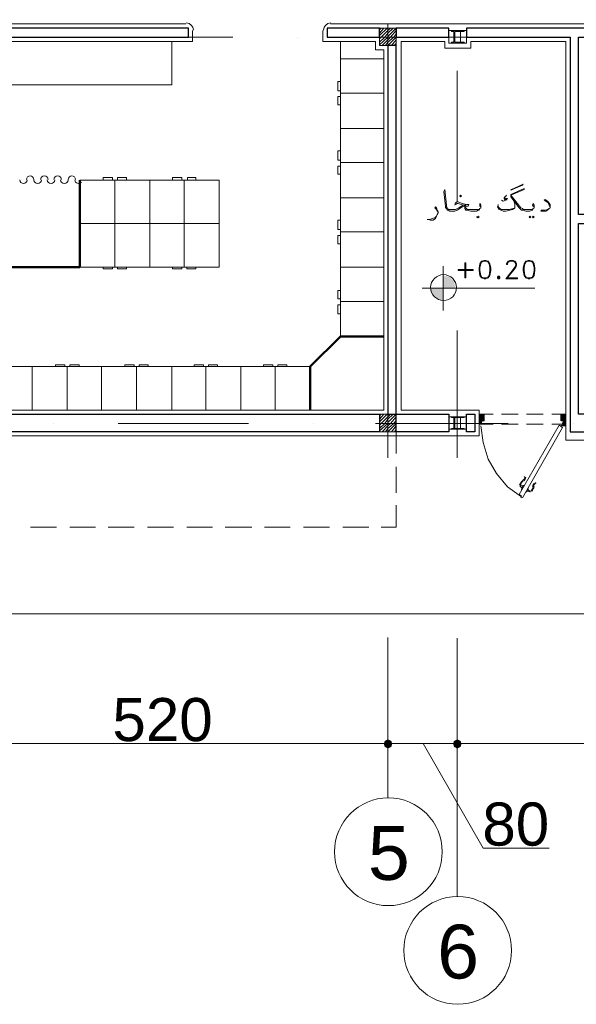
# Model space of a CAD drawing. Header units: metres. Extents: x -35.1 to 33.7, y -25.5 to 18.2.
# Tile 14 of 36: x 1.2 to 7.6, y -25.5 to -14.1. Entities that reach past the tile are written whole.
import ezdxf

# ---------------------------------------------------------------- set-up
doc = ezdxf.new("R2010")
doc.units = ezdxf.units.M
doc.header["$MEASUREMENT"] = 0
for name, color, linetype in [('PDF_ax', 7, 'Continuous'), ('PDF_column', 7, 'Continuous'), ('PDF_dim', 7, 'Continuous'), ('PDF_door', 7, 'Continuous'), ('PDF_furn', 7, 'Continuous'), ('PDF_khatchin', 7, 'Continuous'), ('PDF_Layer5', 7, 'Continuous'), ('PDF_Text', 7, 'Continuous'), ('PDF_textt', 7, 'Continuous'), ('PDF_W', 7, 'Continuous'), ('PDF_wall', 7, 'Continuous'), ('PDF_wall-partishen', 7, 'Continuous')]:
    doc.layers.add(name, color=color, linetype=linetype)
doc.styles.add('PDF Arial', font='arial.ttf')

msp = doc.modelspace()

# ---------------------------------------------------------------- hatches: boundary and pattern name
at = {"layer": 'PDF_door', "transparency": 33554559}
msp.add_hatch(color=256, dxfattribs=at).paths.add_polyline_path([(7.481, -18.793), (7.472, -18.793), (7.472, -18.803), (7.481, -18.803)])
at = {"layer": 'PDF_textt', "transparency": 33554559}
h = msp.add_hatch(color=256, dxfattribs=at)
h.paths.add_polyline_path([(6.085, -17.358), (6.085, -17.214), (5.94, -17.214), (5.96, -17.281), (6.017, -17.339)])
h.paths.add_polyline_path([(6.085, -17.069), (6.085, -17.214), (6.229, -17.214), (6.21, -17.137), (6.162, -17.089)])
at = {"layer": 'PDF_W', "transparency": 33554559}
for points in [[(5.488, -22.501), (5.497, -22.463), (5.488, -22.434), (5.449, -22.415), (5.411, -22.434), (5.401, -22.463), (5.411, -22.501), (5.449, -22.521)], [(6.287, -22.501), (6.297, -22.463), (6.287, -22.434), (6.248, -22.415), (6.21, -22.434), (6.2, -22.463), (6.21, -22.501), (6.248, -22.521)]]:
    msp.add_hatch(color=256, dxfattribs=at).paths.add_polyline_path(points)

# ---------------------------------------------------------------- linework, layer by layer
at = {"layer": 'PDF_ax', "lineweight": 9}
for points in [[(1.404, -14.324), (1.404, -14.324)], [(2.155, -14.324), (3.658, -14.324)], [(4.409, -14.324), (4.409, -14.324)], [(5.16, -14.324), (6.653, -14.324)], [(7.404, -14.324), (7.404, -14.324)], [(5.449, -14.575), (5.449, -16.077)], [(6.248, -14.71), (6.248, -16.212)], [(5.449, -16.828), (5.449, -16.828)], [(6.248, -16.954), (6.248, -16.954)], [(5.449, -17.58), (5.449, -19.169)], [(6.248, -17.705), (6.248, -19.169)], [(1.587, -18.774), (1.587, -18.774)], [(2.338, -18.774), (3.841, -18.774)], [(4.592, -18.774), (4.592, -18.774)], [(5.334, -18.774), (6.836, -18.774)], [(7.587, -18.774), (7.587, -18.774)], [(5.449, -21.24), (5.449, -23.089)], [(6.248, -21.249), (6.248, -24.225)]]:
    msp.add_lwpolyline(points, dxfattribs=at)
for centre in [(5.454, -23.71), (6.253, -24.846)]:
    msp.add_circle(centre, 0.621, dxfattribs=at)
at = {"layer": 'PDF_column', "lineweight": 18}
for points in [[(5.449, -14.17), (5.449, -14.469)], [(5.353, -14.238), (5.372, -14.218)], [(5.353, -14.276), (5.401, -14.218)], [(5.353, -14.305), (5.439, -14.218)], [(5.353, -14.344), (5.372, -14.324), (5.449, -14.247), (5.478, -14.218)], [(5.353, -14.382), (5.411, -14.324), (5.449, -14.276), (5.507, -14.218)], [(5.353, -14.411), (5.449, -14.324), (5.449, -14.315), (5.545, -14.218)], [(5.382, -14.421), (5.449, -14.353), (5.478, -14.324), (5.545, -14.247)], [(5.42, -14.421), (5.449, -14.382), (5.516, -14.324), (5.545, -14.286)], [(5.603, -14.324), (5.305, -14.324)], [(5.449, -14.421), (5.545, -14.324)], [(5.488, -14.421), (5.545, -14.353)], [(5.526, -14.421), (5.545, -14.392)], [(5.353, -18.687), (5.372, -18.668)], [(5.353, -18.726), (5.401, -18.668)], [(5.353, -18.755), (5.439, -18.668)], [(5.353, -18.793), (5.372, -18.774), (5.449, -18.697), (5.478, -18.668)], [(5.353, -18.832), (5.411, -18.774), (5.449, -18.726), (5.507, -18.668)], [(5.353, -18.861), (5.449, -18.774), (5.449, -18.764), (5.545, -18.668)], [(5.382, -18.87), (5.449, -18.803), (5.478, -18.774), (5.545, -18.697)], [(5.449, -18.62), (5.449, -18.918)], [(5.603, -18.774), (5.305, -18.774)], [(5.42, -18.87), (5.449, -18.832), (5.516, -18.774), (5.545, -18.735)], [(5.449, -18.87), (5.545, -18.774)], [(5.488, -18.87), (5.545, -18.803)], [(5.526, -18.87), (5.545, -18.841)]]:
    msp.add_lwpolyline(points, dxfattribs=at)
for points in [[(5.545, -14.421), (5.353, -14.421), (5.353, -14.218), (5.545, -14.218)], [(6.152, -14.247), (6.354, -14.247), (6.354, -14.392), (6.152, -14.392)], [(6.21, -14.382), (6.181, -14.382), (6.181, -14.392), (6.248, -14.392), (6.248, -14.382), (6.22, -14.382), (6.22, -14.257), (6.248, -14.257), (6.248, -14.247), (6.181, -14.247), (6.181, -14.257), (6.21, -14.257)], [(6.287, -14.382), (6.248, -14.382), (6.248, -14.392), (6.326, -14.392), (6.326, -14.382), (6.287, -14.382), (6.287, -14.257), (6.326, -14.257), (6.326, -14.247), (6.248, -14.247), (6.248, -14.257), (6.287, -14.257)], [(5.545, -18.87), (5.353, -18.87), (5.353, -18.668), (5.545, -18.668)], [(6.152, -18.697), (6.354, -18.697), (6.354, -18.841), (6.152, -18.841)], [(6.21, -18.832), (6.181, -18.832), (6.181, -18.841), (6.248, -18.841), (6.248, -18.832), (6.22, -18.832), (6.22, -18.707), (6.248, -18.707), (6.248, -18.697), (6.181, -18.697), (6.181, -18.707), (6.21, -18.707)], [(6.287, -18.832), (6.248, -18.832), (6.248, -18.841), (6.326, -18.841), (6.326, -18.832), (6.287, -18.832), (6.287, -18.707), (6.326, -18.707), (6.326, -18.697), (6.248, -18.697), (6.248, -18.707), (6.287, -18.707)]]:
    msp.add_lwpolyline(points, close=True, dxfattribs=at)
at = {"layer": 'PDF_dim', "lineweight": 20}
for points in [[(5.449, -22.53), (5.449, -21.307)], [(6.248, -22.53), (6.248, -22.02)]]:
    msp.add_lwpolyline(points, close=True, dxfattribs=at)
for points in [[(5.353, -22.463), (0.354, -22.463)], [(6.152, -22.463), (5.545, -22.463)], [(5.854, -22.463), (6.547, -23.667), (7.308, -23.667)], [(12.152, -22.463), (6.354, -22.463)]]:
    msp.add_lwpolyline(points, dxfattribs=at)
at = {"layer": 'PDF_door', "lineweight": 18}
for points in [[(6.518, -18.784), (6.499, -18.784), (6.499, -18.668), (6.547, -18.668)], [(6.557, -18.678), (6.557, -18.745)], [(7.443, -18.678), (7.443, -18.745)], [(7.481, -18.784), (7.501, -18.784), (7.501, -18.668), (7.452, -18.668)], [(6.518, -18.803), (6.547, -18.995), (6.605, -19.188), (6.701, -19.352), (6.826, -19.506), (6.99, -19.622)], [(6.528, -18.755), (6.528, -18.774)], [(6.547, -18.745), (6.537, -18.745)], [(7, -19.631), (7.462, -18.822), (7.423, -18.793), (6.961, -19.593), (6.99, -19.612), (6.98, -19.622), (6.99, -19.631)], [(7.423, -18.803), (7.423, -18.803)], [(7.452, -18.745), (7.462, -18.745)], [(7.472, -18.755), (7.472, -18.774)], [(6.99, -19.622), (6.99, -19.622)]]:
    msp.add_lwpolyline(points, dxfattribs=at)
at = {"layer": 'PDF_door', "lineweight": 0}
for points in [[(6.557, -18.678), (6.547, -18.668), (6.557, -18.687), (6.537, -18.668), (6.499, -18.707), (6.537, -18.745), (6.499, -18.716), (6.547, -18.668), (6.499, -18.726), (6.557, -18.678), (6.499, -18.735), (6.528, -18.764), (6.509, -18.784)], [(6.557, -18.745), (6.499, -18.687), (6.557, -18.735), (6.547, -18.745), (6.499, -18.697), (6.528, -18.668), (6.557, -18.697), (6.499, -18.755), (6.528, -18.784)], [(6.509, -18.668), (6.557, -18.716), (6.499, -18.774), (6.557, -18.726), (6.537, -18.745)], [(6.557, -18.687), (6.499, -18.745), (6.528, -18.774), (6.518, -18.784), (6.499, -18.764), (6.557, -18.707), (6.518, -18.668), (6.499, -18.687), (6.509, -18.668), (6.499, -18.678), (6.557, -18.726), (6.499, -18.668)], [(7.462, -18.668), (7.501, -18.707), (7.462, -18.745), (7.501, -18.716), (7.452, -18.668), (7.501, -18.726), (7.443, -18.678), (7.501, -18.735), (7.472, -18.764), (7.491, -18.784)], [(7.443, -18.745), (7.501, -18.687), (7.443, -18.735), (7.452, -18.745), (7.501, -18.697), (7.472, -18.668), (7.443, -18.697), (7.501, -18.755), (7.472, -18.784), (7.481, -18.784)], [(7.443, -18.687), (7.501, -18.745), (7.472, -18.774), (7.481, -18.784), (7.501, -18.764), (7.443, -18.707), (7.481, -18.668), (7.501, -18.687), (7.491, -18.668), (7.501, -18.678), (7.443, -18.726), (7.501, -18.668)], [(7.491, -18.668), (7.443, -18.716), (7.501, -18.774), (7.472, -18.745), (7.443, -18.726), (7.462, -18.745)], [(7.462, -18.668), (7.443, -18.687), (7.462, -18.668)], [(7.452, -18.668), (7.443, -18.678)], [(6.499, -18.726), (6.528, -18.755), (6.499, -18.726)], [(6.528, -18.755), (6.499, -18.784)], [(6.499, -18.774), (6.509, -18.784), (6.499, -18.774)], [(7.452, -18.803), (7.443, -18.793), (7.452, -18.803)], [(7.462, -18.784), (7.462, -18.764), (7.462, -18.784)], [(7.501, -18.726), (7.472, -18.755), (7.501, -18.726)], [(7.472, -18.755), (7.501, -18.784)], [(7.481, -18.803), (7.481, -18.793), (7.472, -18.793), (7.472, -18.803)], [(7.501, -18.774), (7.491, -18.784), (7.501, -18.774)]]:
    msp.add_lwpolyline(points, dxfattribs=at)
msp.add_lwpolyline([(7.479, -18.796, -0.414188), (7.462, -18.803), (7.462, -18.793, 0.414193), (7.471, -18.791)], format="xyb", dxfattribs=at)
msp.add_lwpolyline([(7.472, -18.803), (7.481, -18.803), (7.472, -18.803)], close=True, dxfattribs=at)
at = {"layer": 'PDF_door', "lineweight": 5}
for points in [[(6.98, -19.506), (6.98, -19.496, -0.361433), (6.972, -19.477)], [(7.009, -19.434, 0.099026), (6.99, -19.455, 0.092322), (6.981, -19.48)], [(7.098, -19.548, 0.092349), (7.115, -19.528, 0.098999), (7.124, -19.501)], [(7.108, -19.554, 0.130791), (7.133, -19.502, -0.014536), (7.133, -19.507)]]:
    msp.add_lwpolyline(points, format="xyb", dxfattribs=at)
for points in [[(6.98, -19.487), (6.98, -19.496), (6.971, -19.506)], [(7.009, -19.487), (6.99, -19.535), (6.99, -19.544)], [(7.019, -19.487), (7.019, -19.496)], [(7.038, -19.564), (7.038, -19.573)], [(7.067, -19.516), (7.067, -19.525), (7.048, -19.564)], [(7.086, -19.554), (7.077, -19.554), (7.077, -19.564), (7.077, -19.554)]]:
    msp.add_lwpolyline(points, dxfattribs=at)
at = {"layer": 'PDF_door', "lineweight": 18}
msp.add_circle((7.486, -18.798), 0.00482, dxfattribs=at)
at = {"layer": 'PDF_door', "lineweight": 0}
msp.add_circle((7.486, -18.798), 0.00482, dxfattribs=at)
at = {"layer": 'PDF_door', "lineweight": 18}
for centre, radius, start, end in [((1.245, -15.966), 0.0433, 183.9276, 356.078), ((1.322, -15.966), 0.0433, 3.922, 176.078), ((1.409, -15.966), 0.0433, 183.9276, 356.078), ((1.486, -15.966), 0.0433, 3.922, 176.078), ((1.563, -15.966), 0.0433, 183.9276, 356.078), ((1.64, -15.966), 0.0433, 3.922, 176.078), ((1.717, -15.966), 0.0433, 183.9276, 356.078), ((1.804, -15.966), 0.0433, 3.922, 176.078), ((1.881, -15.966), 0.0433, 183.9276, 321.0038), ((6.552, -18.673), 0.00482, 0.0003, 89.9997), ((7.457, -18.673), 0.00482, 90.0003, 179.9997), ((6.523, -18.769), 0.00482, 270.0003, 359.9997), ((6.542, -18.75), 0.00482, 90.0003, 179.9997), ((6.552, -18.74), 0.00482, 270.0003, 359.9997), ((7.457, -18.74), 0.00482, 180.0003, 269.9997), ((7.467, -18.75), 0.00482, 0.0003, 89.9997), ((7.486, -18.769), 0.00482, 180.0063, 269.9994)]:
    msp.add_arc(centre, radius, start, end, dxfattribs=at)
at = {"layer": 'PDF_door', "lineweight": 0}
for centre, radius, start, end in [((7.476, -18.779), 0.0144, 179.9999, 270.0001), ((7.476, -18.779), 0.00482, 180.0003, 269.9997), ((7.476, -18.798), 0.00482, 128.779, 149.9982), ((7.486, -18.788), 0.00482, 0.0003, 89.9997)]:
    msp.add_arc(centre, radius, start, end, dxfattribs=at)
at = {"layer": 'PDF_door', "lineweight": 5}
for centre, radius, start, end in [((6.976, -19.386), 0.053, 307.3812, 352.6172), ((6.976, -19.386), 0.0626, 307.3812, 352.6171), ((7.024, -19.395), 0.00482, 352.6163, 172.6177), ((7.072, -19.52), 0.111, 130.7153, 160.5158), ((6.956, -19.54), 0.0433, 30.0583, 61.8696), ((7.014, -19.453), 0.0433, 238.1342, 269.9505), ((7.053, -19.492), 0.0819, 127.3816, 130.7145), ((7.178, -19.511), 0.0626, 127.3812, 172.6171), ((7.178, -19.511), 0.053, 127.3812, 172.6172), ((7.149, -19.463), 0.00482, 307.3822, 127.3802), ((7.053, -19.597), 0.0433, 58.1287, 89.9449), ((7.101, -19.511), 0.0433, 210.0646, 241.8744), ((7.091, -19.549), 0.0144, 240.007, 319.4827)]:
    msp.add_arc(centre, radius, start, end, dxfattribs=at)
at = {"layer": 'PDF_furn', "lineweight": 9}
msp.add_lwpolyline([(-22.096, 12.421), (-22.096, 13.828), (28.747, 13.828), (28.747, -9.971), (20.849, -9.971), (20.849, -20.97), (-22.096, -20.97), (-22.096, -7.881)], dxfattribs=at)
at = {"layer": 'PDF_furn', "lineweight": 18}
for points in [[(2.955, -14.373), (2.955, -14.873), (-2.949, -14.873), (-2.949, -14.373)], [(4.9, -17.772), (4.9, -14.373)], [(5.545, -14.324), (5.545, -14.324)], [(5.401, -14.575), (4.9, -14.575)], [(5.401, -14.97), (4.9, -14.97)], [(5.401, -15.374), (4.9, -15.374)], [(5.401, -15.769), (4.9, -15.769)], [(1.895, -16.973), (3.504, -16.973), (3.504, -15.971), (1.895, -15.971)], [(2.3, -16.973), (2.3, -15.971)], [(2.704, -16.973), (2.704, -15.971)], [(3.099, -16.973), (3.099, -15.971)], [(5.401, -16.174), (4.9, -16.174)], [(1.895, -16.472), (3.504, -16.472)], [(5.401, -16.568), (4.9, -16.568)], [(5.401, -16.973), (4.9, -16.973)], [(5.401, -17.368), (4.9, -17.368)], [(4.553, -18.119), (-7.553, -18.119)], [(1.346, -18.119), (1.346, -18.62)], [(1.751, -18.119), (1.751, -18.62)], [(2.146, -18.119), (2.146, -18.62)], [(2.55, -18.119), (2.55, -18.62)], [(2.955, -18.119), (2.955, -18.62)], [(3.349, -18.119), (3.349, -18.62)], [(3.754, -18.119), (3.754, -18.62)], [(4.149, -18.119), (4.149, -18.62)]]:
    msp.add_lwpolyline(points, dxfattribs=at)
for points in [[(4.9, -14.941), (4.9, -14.835), (4.871, -14.835), (4.871, -14.941)], [(4.9, -15.008), (4.9, -15.104), (4.871, -15.104), (4.871, -15.008)], [(4.9, -15.74), (4.9, -15.634), (4.871, -15.634), (4.871, -15.74)], [(4.9, -15.808), (4.9, -15.904), (4.871, -15.904), (4.871, -15.808)], [(2.271, -15.971), (2.165, -15.971), (2.165, -15.942), (2.271, -15.942)], [(2.329, -15.971), (2.435, -15.971), (2.435, -15.942), (2.329, -15.942)], [(3.07, -15.971), (2.964, -15.971), (2.964, -15.942), (3.07, -15.942)], [(3.138, -15.971), (3.234, -15.971), (3.234, -15.942), (3.138, -15.942)], [(4.9, -16.54), (4.9, -16.434), (4.871, -16.434), (4.871, -16.54)], [(4.9, -16.607), (4.9, -16.703), (4.871, -16.703), (4.871, -16.607)], [(2.271, -16.973), (2.165, -16.973), (2.165, -16.992), (2.271, -16.992)], [(2.329, -16.973), (2.435, -16.973), (2.435, -16.992), (2.329, -16.992)], [(3.07, -16.973), (2.964, -16.973), (2.964, -16.992), (3.07, -16.992)], [(3.128, -16.973), (3.234, -16.973), (3.234, -16.992), (3.128, -16.992)], [(4.9, -17.339), (4.9, -17.243), (4.871, -17.243), (4.871, -17.339)], [(4.9, -17.406), (4.9, -17.512), (4.871, -17.512), (4.871, -17.406)], [(1.722, -18.119), (1.616, -18.119), (1.616, -18.1), (1.722, -18.1)], [(1.78, -18.119), (1.886, -18.119), (1.886, -18.1), (1.78, -18.1)], [(2.521, -18.119), (2.415, -18.119), (2.415, -18.1), (2.521, -18.1)], [(2.579, -18.119), (2.685, -18.119), (2.685, -18.1), (2.579, -18.1)], [(3.321, -18.119), (3.215, -18.119), (3.215, -18.1), (3.321, -18.1)], [(3.378, -18.119), (3.484, -18.119), (3.484, -18.1), (3.378, -18.1)], [(4.12, -18.119), (4.014, -18.119), (4.014, -18.1), (4.12, -18.1)], [(4.178, -18.119), (4.284, -18.119), (4.284, -18.1), (4.178, -18.1)]]:
    msp.add_lwpolyline(points, close=True, dxfattribs=at)
at = {"layer": 'PDF_khatchin', "lineweight": 18}
for points in [[(6.499, -18.668), (6.663, -18.668)], [(6.759, -18.668), (6.952, -18.668)], [(7.048, -18.668), (7.24, -18.668)], [(7.337, -18.668), (7.501, -18.668)], [(6.499, -18.784), (6.663, -18.784)], [(6.759, -18.784), (6.952, -18.784)], [(7.048, -18.784), (7.24, -18.784)], [(7.337, -18.784), (7.501, -18.784)], [(5.545, -18.87), (5.545, -19.121)], [(5.545, -19.275), (5.545, -19.573)], [(5.372, -19.968), (5.545, -19.968), (5.545, -19.718)], [(1.327, -19.968), (1.625, -19.968)], [(1.78, -19.968), (2.078, -19.968)], [(2.223, -19.968), (2.521, -19.968)], [(2.675, -19.968), (2.974, -19.968)], [(3.128, -19.968), (3.427, -19.968)], [(3.571, -19.968), (3.879, -19.968)], [(4.024, -19.968), (4.322, -19.968)], [(4.476, -19.968), (4.775, -19.968)], [(4.929, -19.968), (5.228, -19.968)]]:
    msp.add_lwpolyline(points, dxfattribs=at)
at = {"layer": 'PDF_Layer5', "lineweight": 13}
for points in [[(3.195, -14.247), (3.195, -14.373), (0.402, -14.373), (0.402, -14.469), (0.104, -14.469), (0.104, -14.373), (-3.2, -14.373), (-3.2, -14.17), (3.118, -14.17)], [(4.785, -14.17), (8.82, -14.17), (9.976, -14.17), (10.322, -14.17), (11.478, -14.17), (12.316, -14.17)], [(-8.401, -18.62), (5.401, -18.62), (5.401, -14.469), (5.305, -14.469), (5.305, -14.373), (4.698, -14.373), (4.698, -14.247)], [(18.904, -18.967), (7.501, -18.967), (7.501, -14.373), (6.403, -14.373), (6.403, -14.45), (6.104, -14.45), (6.104, -14.373), (5.603, -14.373), (5.603, -18.62), (6.499, -18.62), (6.499, -18.918), (-13.852, -18.918)]]:
    msp.add_lwpolyline(points, dxfattribs=at)
for centre, start, end in [((3.123, -14.242), 0, 90), ((4.789, -14.242), 90, 180)]:
    msp.add_arc(centre, 0.0819, start, end, dxfattribs=at)
at = {"layer": 'PDF_textt', "lineweight": 20}
for points in [[(6.22, -16.26), (6.229, -16.231), (6.248, -16.222), (6.258, -16.222), (6.306, -16.241), (6.354, -16.251), (6.383, -16.251), (6.374, -16.27), (6.345, -16.27), (6.326, -16.27), (6.306, -16.279), (6.277, -16.299), (6.248, -16.318), (6.22, -16.328), (6.171, -16.328), (6.162, -16.328), (6.143, -16.318), (6.133, -16.318), (6.123, -16.299), (6.114, -16.289), (6.114, -16.27), (6.094, -16.106), (6.104, -16.077), (6.123, -16.26), (6.123, -16.279), (6.133, -16.289), (6.133, -16.299), (6.152, -16.308), (6.162, -16.308), (6.171, -16.308), (6.2, -16.308), (6.229, -16.308), (6.268, -16.289), (6.297, -16.27), (6.316, -16.26), (6.345, -16.26), (6.316, -16.26), (6.258, -16.241), (6.248, -16.241), (6.229, -16.251)], [(7.135, -16.289), (7.135, -16.279), (7.125, -16.27), (7.115, -16.26), (7.125, -16.241), (7.135, -16.26), (7.135, -16.27), (7.135, -16.279), (7.135, -16.289), (7.125, -16.299), (7.115, -16.318), (7.106, -16.318), (7.086, -16.328), (7.057, -16.328), (7.038, -16.328), (7.009, -16.318), (6.99, -16.318), (6.971, -16.299), (6.961, -16.289), (6.865, -16.164), (6.865, -16.135), (7.019, -16.068), (7.019, -16.077), (6.865, -16.145), (6.98, -16.289), (7, -16.299), (7.009, -16.308), (7.038, -16.308), (7.057, -16.308), (7.086, -16.308), (7.115, -16.308), (7.125, -16.299)], [(6.884, -16.183), (6.903, -16.222), (6.913, -16.251), (6.913, -16.27), (6.913, -16.279), (6.913, -16.289), (6.903, -16.299), (6.884, -16.308), (6.855, -16.318), (6.807, -16.328), (6.778, -16.328), (6.749, -16.318), (6.73, -16.308), (6.72, -16.289), (6.711, -16.279), (6.72, -16.26), (6.72, -16.251)], [(6.817, -16.145), (6.807, -16.154), (6.797, -16.164), (6.788, -16.174), (6.788, -16.183), (6.797, -16.193), (6.817, -16.193), (6.807, -16.202), (6.778, -16.212), (6.759, -16.202)], [(6.797, -16.164), (6.797, -16.174), (6.807, -16.183), (6.826, -16.183), (6.817, -16.193)], [(7.318, -16.279), (7.308, -16.26), (7.298, -16.231), (7.279, -16.222), (7.25, -16.202), (7.26, -16.193), (7.289, -16.212), (7.298, -16.222), (7.318, -16.251), (7.318, -16.279), (7.318, -16.289), (7.308, -16.299), (7.289, -16.318), (7.269, -16.328), (7.24, -16.328), (7.212, -16.328), (7.221, -16.318), (7.26, -16.318), (7.289, -16.308), (7.308, -16.299), (7.318, -16.289)], [(6.027, -16.337), (6.017, -16.328), (6.008, -16.308), (5.988, -16.289), (5.998, -16.279), (6.008, -16.289), (6.017, -16.318), (6.027, -16.337), (6.027, -16.347), (6.017, -16.366), (6.008, -16.385), (5.998, -16.414), (5.969, -16.434), (5.94, -16.434), (5.911, -16.424), (5.902, -16.424)], [(6.518, -16.289), (6.518, -16.279), (6.509, -16.27), (6.509, -16.26), (6.509, -16.241), (6.518, -16.26), (6.518, -16.27), (6.518, -16.279), (6.518, -16.289), (6.509, -16.299), (6.499, -16.318), (6.489, -16.318), (6.47, -16.328), (6.441, -16.328), (6.403, -16.328), (6.364, -16.318), (6.345, -16.318), (6.335, -16.299), (6.335, -16.279), (6.335, -16.27)], [(6.335, -16.279), (6.345, -16.289), (6.354, -16.299), (6.364, -16.308), (6.422, -16.308), (6.441, -16.308), (6.47, -16.308), (6.499, -16.308), (6.509, -16.299)], [(6.913, -16.289), (6.894, -16.299), (6.846, -16.308), (6.807, -16.308), (6.788, -16.308), (6.759, -16.308), (6.74, -16.299), (6.73, -16.289), (6.72, -16.279), (6.72, -16.27)], [(5.911, -16.424), (5.931, -16.424), (5.96, -16.414), (5.988, -16.405), (6.008, -16.385), (6.017, -16.366)], [(6.817, -17.098), (6.942, -17.098), (6.942, -17.108), (6.807, -17.108), (6.894, -17.002), (6.913, -16.973), (6.923, -16.954), (6.923, -16.934), (6.913, -16.915), (6.894, -16.906), (6.855, -16.906), (6.836, -16.915), (6.826, -16.934), (6.826, -16.944), (6.817, -16.944), (6.817, -16.934), (6.826, -16.915), (6.836, -16.906), (6.855, -16.896), (6.894, -16.896), (6.913, -16.906), (6.923, -16.915), (6.932, -16.934), (6.932, -16.954), (6.923, -16.973), (6.903, -17.002), (6.817, -17.108)], [(6.085, -16.963), (6.085, -17.474)], [(6.537, -16.906), (6.518, -16.934), (6.509, -16.983), (6.509, -17.011), (6.518, -17.069), (6.537, -17.098)], [(6.605, -16.915), (6.576, -16.906), (6.557, -16.906), (6.528, -16.915)], [(6.595, -17.098), (6.614, -17.069), (6.624, -17.011), (6.624, -16.983), (6.614, -16.934), (6.595, -16.906)], [(7.048, -16.906), (7.029, -16.934), (7.019, -16.983), (7.019, -17.011), (7.029, -17.069), (7.048, -17.098)], [(7.115, -16.915), (7.086, -16.906), (7.067, -16.906), (7.038, -16.915)], [(7.106, -17.098), (7.125, -17.069), (7.135, -17.011), (7.135, -16.983), (7.125, -16.934), (7.106, -16.906)], [(6.528, -17.089), (6.557, -17.098), (6.576, -17.098), (6.605, -17.089)], [(7.038, -17.089), (7.067, -17.098), (7.086, -17.098), (7.115, -17.089)], [(7.144, -17.214), (5.844, -17.214)]]:
    msp.add_lwpolyline(points, dxfattribs=at)
for points in [[(6.874, -16.077), (7.009, -16.019), (7, -16.029), (6.865, -16.087)], [(6.287, -16.164), (6.297, -16.154), (6.287, -16.145), (6.277, -16.154)], [(6.489, -16.405), (6.499, -16.395), (6.489, -16.385), (6.47, -16.395)], [(7.086, -16.385), (7.096, -16.395), (7.086, -16.405), (7.077, -16.395)], [(7.125, -16.385), (7.135, -16.395), (7.125, -16.405), (7.115, -16.395)], [(6.557, -16.896), (6.528, -16.906), (6.509, -16.934), (6.499, -16.983), (6.499, -17.011), (6.509, -17.069), (6.528, -17.098), (6.557, -17.108), (6.576, -17.108), (6.605, -17.098), (6.624, -17.069), (6.634, -17.011), (6.634, -16.983), (6.624, -16.934), (6.605, -16.906), (6.576, -16.896)], [(7.067, -16.896), (7.038, -16.906), (7.019, -16.934), (7.009, -16.983), (7.009, -17.011), (7.019, -17.069), (7.038, -17.098), (7.067, -17.108), (7.086, -17.108), (7.115, -17.098), (7.135, -17.069), (7.144, -17.011), (7.144, -16.983), (7.135, -16.934), (7.115, -16.906), (7.086, -16.896)], [(6.431, -17.011), (6.258, -17.011), (6.258, -17.002), (6.431, -17.002)], [(6.345, -17.098), (6.345, -16.925), (6.335, -16.925), (6.335, -17.098)], [(6.72, -17.079), (6.711, -17.089), (6.711, -17.098), (6.72, -17.108), (6.73, -17.108), (6.74, -17.098), (6.74, -17.089), (6.73, -17.079)], [(6.72, -17.089), (6.72, -17.098), (6.73, -17.098), (6.73, -17.089)]]:
    msp.add_lwpolyline(points, close=True, dxfattribs=at)
msp.add_circle((6.09, -17.209), 0.149, dxfattribs=at)
at = {"layer": 'PDF_W', "lineweight": 9}
for points in [[(5.401, -22.463), (5.353, -22.463)], [(5.497, -22.463), (5.545, -22.463)], [(6.2, -22.463), (6.152, -22.463)], [(6.297, -22.463), (6.354, -22.463)]]:
    msp.add_lwpolyline(points, dxfattribs=at)
at = {"layer": 'PDF_wall', "lineweight": 30}
for points in [[(0.354, -14.218), (0.354, -14.324), (3.147, -14.324), (3.147, -14.218)], [(5.353, -14.218), (4.746, -14.218), (4.746, -14.324), (5.353, -14.324)], [(6.152, -14.218), (5.545, -14.218), (5.545, -14.324), (6.152, -14.324)], [(5.449, -18.668), (6.152, -18.668), (6.152, -18.87), (5.545, -18.87), (5.545, -18.668), (5.545, -14.421), (5.449, -14.421)], [(0.354, -18.87), (0.354, -18.668), (5.353, -18.668), (5.353, -18.87)], [(6.451, -18.87), (6.354, -18.87), (6.354, -18.668), (6.451, -18.668)]]:
    msp.add_lwpolyline(points, close=True, dxfattribs=at)
msp.add_lwpolyline([(12.104, -18.668), (11.902, -18.668), (11.902, -17.57), (11.796, -17.57), (11.796, -18.668), (7.645, -18.668), (7.645, -16.472), (12.104, -16.472), (12.104, -16.366), (7.645, -16.366), (7.645, -14.324), (8.849, -14.324), (8.849, -14.218), (6.354, -14.218), (6.354, -14.324), (7.549, -14.324), (7.549, -18.87), (12.104, -18.87)], dxfattribs=at)
at = {"layer": 'PDF_wall-partishen', "lineweight": 50}
for points in [[(0.296, -16.973), (0.296, -15.971), (0.296, -16.973), (1.895, -16.973), (1.895, -15.971)], [(5.401, -17.772), (4.9, -17.772), (4.553, -18.119), (4.553, -18.62)]]:
    msp.add_lwpolyline(points, dxfattribs=at)

# ---------------------------------------------------------------- texts
at = {"layer": 'PDF_Text', "attachment_point": 7, "style": 'PDF Arial'}
for s, insert, char_height in [('520', (2.271, -22.442), 0.4964), ('80', (6.537, -23.646), 0.4964), ('5', (5.218, -24.043), 0.62), ('6', (6.017, -25.179), 0.62)]:
    msp.add_mtext(s, dxfattribs=dict(at, insert=insert, char_height=char_height))

doc.saveas('drawing.dxf')
